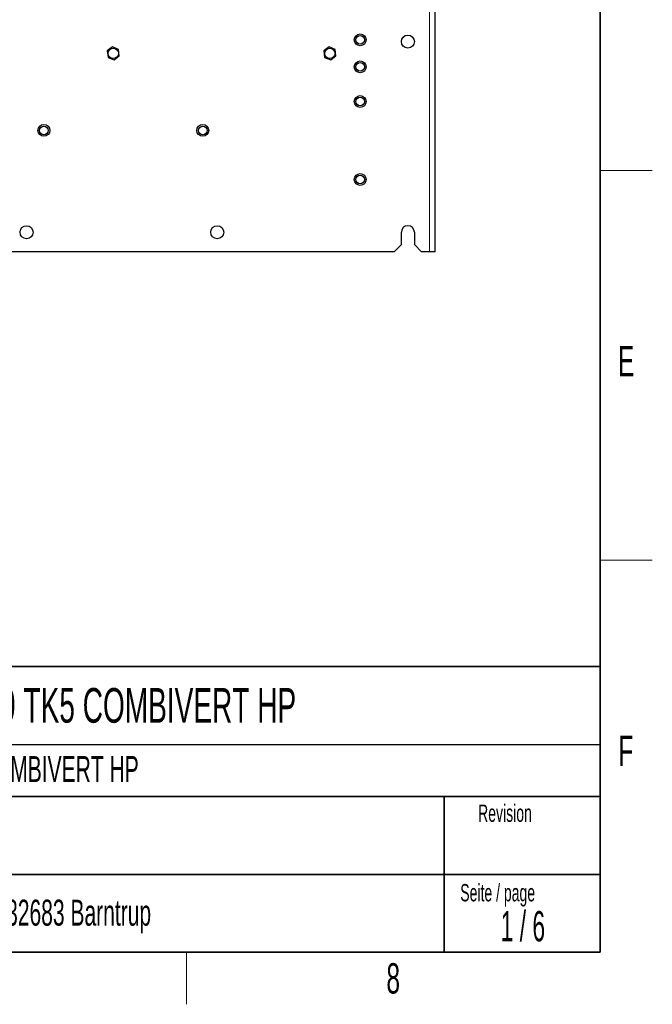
# Model space of a CAD drawing. Header units: millimetres. Extents: x 5 to 418, y 2 to 292.
# Tile 74 of 87: x 341 to 414, y 6 to 120. Entities that reach past the tile are written whole.
import ezdxf

# ---------------------------------------------------------------- set-up
doc = ezdxf.new("R2010")
doc.units = ezdxf.units.MM
doc.layers.add('SLD-0', color=7, linetype='Continuous')
doc.styles.add('SLDTEXTSTYLE0', font='TXT', dxfattribs={"width": 0.605})
doc.styles.add('SLDTEXTSTYLE1', font='TXT', dxfattribs={"width": 0.563})

msp = doc.modelspace()

# ---------------------------------------------------------------- linework, layer by layer
at = {"color": 7, "linetype": 'Continuous', "lineweight": 18}
msp.add_line((388.2908, 92.8721), (388.2908, 252.0387), dxfattribs=at)
at = {"color": 7, "linetype": 'Continuous', "lineweight": 25}
for p, q in [((388.9574, 92.8721), (388.9574, 252.0387)), ((351.6918, 116.5091), (351.0886, 116.0466)), ((351.0886, 116.0466), (351.1875, 115.2929)), ((352.394, 116.2179), (351.6918, 116.5091)), ((352.493, 115.4642), (352.394, 116.2179)), ((376.6918, 116.5091), (376.0886, 116.0466)), ((376.0886, 116.0466), (376.1875, 115.2929)), ((377.394, 116.2179), (376.6918, 116.5091)), ((377.493, 115.4642), (377.394, 116.2179)), ((351.1875, 115.2929), (351.8897, 115.0017)), ((351.8897, 115.0017), (352.493, 115.4642)), ((376.1875, 115.2929), (376.8897, 115.0017)), ((376.8897, 115.0017), (377.493, 115.4642)), ((385.0408, 93.7054), (385.0408, 95.1221)), ((386.5408, 95.1221), (386.5408, 93.7054)), ((384.2074, 92.8721), (385.0408, 93.7054)), ((386.5408, 93.7054), (387.3741, 92.8721)), ((384.2074, 92.8721), (299.3741, 92.8721)), ((388.2908, 92.8721), (387.3741, 92.8721)), ((388.9574, 92.8721), (388.2908, 92.8721))]:
    msp.add_line(p, q, dxfattribs=at)
for centre, radius in [((380.2908, 117.3221), 0.6833), ((380.2908, 117.3221), 0.5), ((385.7908, 117.1221), 0.75), ((351.7908, 115.7554), 0.6), ((376.7908, 115.7554), 0.6), ((380.2908, 114.2054), 0.6833), ((380.2908, 114.2054), 0.5), ((380.2908, 110.2054), 0.6833), ((380.2908, 110.2054), 0.5), ((343.7908, 106.8721), 0.6833), ((343.7908, 106.8721), 0.5), ((362.1241, 106.8721), 0.6833), ((362.1241, 106.8721), 0.5), ((380.2908, 101.2054), 0.6833), ((380.2908, 101.2054), 0.5), ((341.7908, 95.1221), 0.75), ((363.7908, 95.1221), 0.75)]:
    msp.add_circle(centre, radius, dxfattribs=at)
msp.add_arc((385.7908, 95.1221), 0.75, 0, 180, dxfattribs=at)
at = {"layer": 'SLD-0', "lineweight": 35}
for p, q in [((408, 12), (408, 282.5)), ((318, 45), (408, 45)), ((408, 45), (408, 12)), ((408, 30), (318, 30)), ((390, 12), (390, 30)), ((318, 21), (390, 21)), ((390, 21), (408, 21)), ((26, 12), (408, 12)), ((408, 12), (318, 12))]:
    msp.add_line(p, q, dxfattribs=at)
at = {"layer": 'SLD-0', "lineweight": 18}
for p, q in [((408, 102.25), (414, 102.25)), ((408, 57.25), (414, 57.25)), ((360.25, 6), (360.25, 12))]:
    msp.add_line(p, q, dxfattribs=at)
at = {"layer": 'SLD-0'}
msp.add_line((318, 36), (408, 36), dxfattribs=at)

# ---------------------------------------------------------------- texts
for s, insert, char_height, attachment_point, style in [('E', (410.9816, 82.0011), 3.5, 2, 'SLDTEXTSTYLE0'), ('F6-9 TK5 COMBIVERT HP', (333.8827, 42.5045), 4, 1, 'SLDTEXTSTYLE0'), ('F', (410.9536, 37.0011), 3.5, 2, 'SLDTEXTSTYLE0'), ('F6-9 TK5 COMBIVERT HP', (325.4719, 34.6565), 3, 1, 'SLDTEXTSTYLE0'), ('Revision', (393.8965, 29.0591), 2, 1, 'SLDTEXTSTYLE0'), ('Seite / page', (391.8391, 19.8831), 2, 1, 'SLDTEXTSTYLE0'), ('D - 32683 Barntrup', (335.5202, 18.0787), 3, 1, 'SLDTEXTSTYLE0'), ('1 / 6', (399.0669, 16.7707), 3.5, 2, 'SLDTEXTSTYLE1'), ('8', (384.1027, 10.743), 3.5, 2, 'SLDTEXTSTYLE0')]:
    msp.add_mtext(s, dxfattribs=dict(at, insert=insert, char_height=char_height, attachment_point=attachment_point, style=style))

doc.saveas('drawing.dxf')
